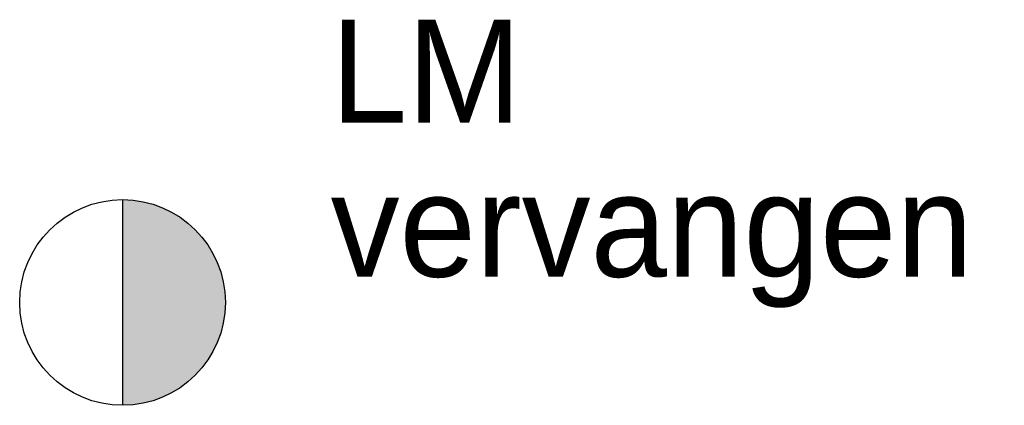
# Model space of a CAD drawing. Header units: metres. Extents: x 119757 to 244046, y 404148 to 811635.
# Tile 60 of 60: x 241721.62 to 241731.2, y 811631 to 811634.75. Entities that reach past the tile are written whole.
import ezdxf
from ezdxf.enums import TextEntityAlignment as Align

# ---------------------------------------------------------------- set-up
doc = ezdxf.new("R2010")
doc.units = ezdxf.units.M
doc.layers.add('# Ov Bestaande Symboliek', color=3, linetype='CONTINUOUS', lineweight=25)
doc.layers.add('# Ov Nieuwe Symboliek', color=1, linetype='CONTINUOUS', lineweight=30)
doc.layers.add('RBO-XX-VRI-PROV', color=20, linetype='CONTINUOUS')
doc.styles.add('Lighting Proforma', font='txt', dxfattribs={"height": 1.25})

# ---------------------------------------------------------------- blocks, each defined once
blk = doc.blocks.new('Mast 6.0 mtr.')
at = {"layer": '# Ov Nieuwe Symboliek'}
blk.add_hatch(color=1, dxfattribs=at).paths.add_polyline_path([(1, 0, 0.414214), (0, 1), (0, -1, 0.414214)])
at = {"layer": '# Ov Nieuwe Symboliek', "color": 1}
blk.add_line((0, 1), (0, -1), dxfattribs=at)
blk.add_circle((0, 0), 1, dxfattribs=at)
at = {"layer": '# Ov Bestaande Symboliek', "color": 5, "style": 'Lighting Proforma'}
for p in [(2.0243, 2.25), (2.0243, 0.75), (2.0243, -0.75), (2.0243, -2.25)]:
    blk.add_attdef('TEXT', text='', height=1, dxfattribs=at).set_placement(p, align=Align.MIDDLE_LEFT)

msp = doc.modelspace()

# ---------------------------------------------------------------- block references
at = {"layer": 'RBO-XX-VRI-PROV', "color": 0}
ref = msp.add_blockref('Mast 6.0 mtr.', (241722.6239, 811632.0006), dxfattribs=at)
ref.add_attrib('TEXT', 'LM', dxfattribs={"layer": '# Ov Bestaande Symboliek', "color": 5, "height": 1, "style": 'Lighting Proforma'}).set_placement((241724.6482, 811634.2506), align=Align.MIDDLE_LEFT)
ref.add_attrib('TEXT', 'vervangen', dxfattribs={"layer": '# Ov Bestaande Symboliek', "color": 5, "height": 1, "style": 'Lighting Proforma'}).set_placement((241724.6482, 811632.7506), align=Align.MIDDLE_LEFT)

doc.saveas('drawing.dxf')
